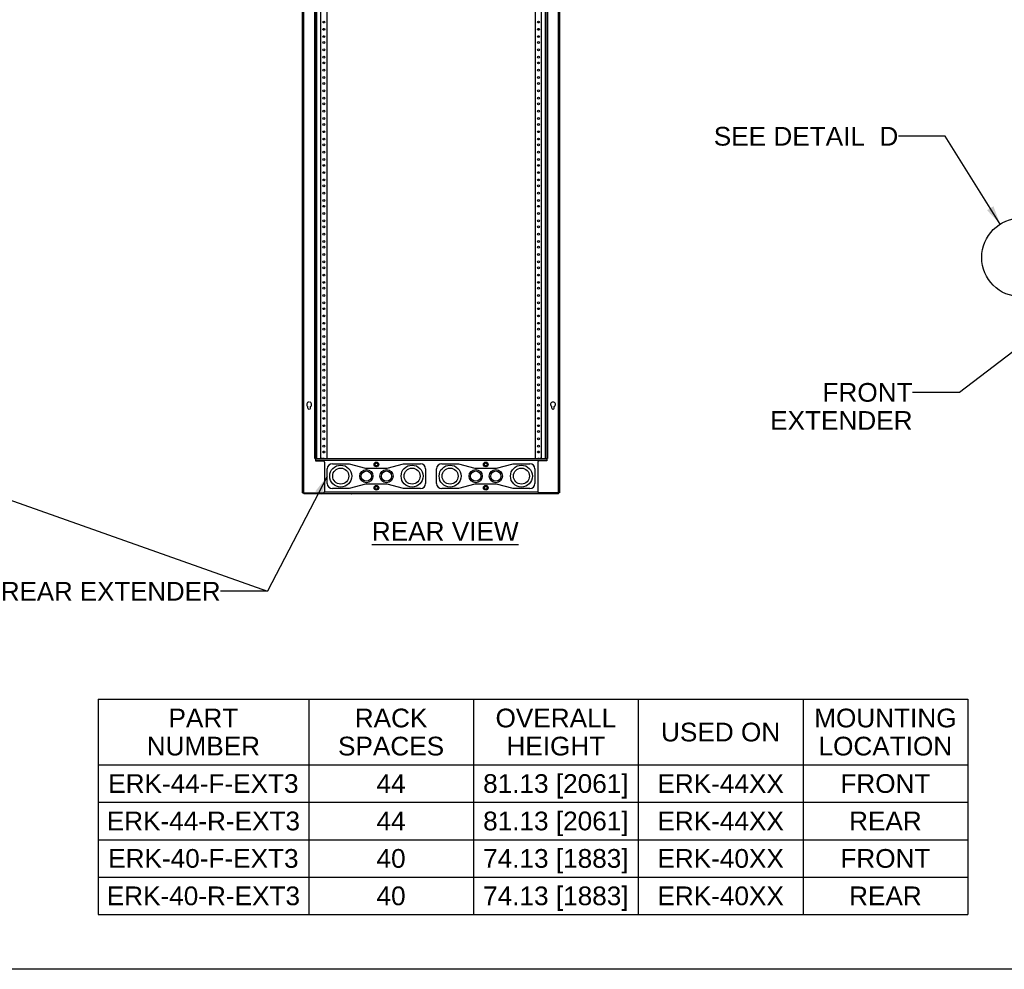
# Model space of a CAD drawing. Header units: inches. Extents: x 5 to 265, y 5 to 171.
# Tile 5 of 212: x 96 to 180, y 8 to 89. Entities that reach past the tile are written whole.
import ezdxf
from ezdxf.enums import TextEntityAlignment as Align

# ---------------------------------------------------------------- set-up
doc = ezdxf.new("R2010")
doc.units = ezdxf.units.IN
doc.header["$LTSCALE"] = 14.96
doc.header["$MEASUREMENT"] = 0
doc.layers.get('0').update_dxf_attribs({"linetype": 'CONTINUOUS'})
for name, color, linetype in [('03_ALL_AXES', 7, 'CONTINUOUS'), ('08_ALL_COSMETICS', 7, 'CONTINUOUS'), ('09_ALL_DETAIL_ITEMS', 7, 'CONTINUOUS')]:
    doc.layers.add(name, color=color, linetype=linetype)
doc.styles.get("Standard").update_dxf_attribs({"font": 'arial.ttf'})
doc.dimstyles.get("Standard").update_dxf_attribs({"dimtxt": 1.6, "dimasz": 1.6, "dimexe": 0.06, "dimexo": 0.0625, "dimgap": 0.09, "dimtad": 0, "dimtih": 1, "dimtoh": 1, "dimdec": 3, "dimzin": 4, "dimdsep": 46, "dimtxsty": 'Standard', "dimblk": '_FILLED', "dimblk1": '_FILLED', "dimblk2": '_FILLED', "dimcen": 0.09, "dimadec": 0, "dimazin": 0, "dimtp": 0.01, "dimtm": 0.01, "dimtfac": 1, "dimtdec": 3, "dimtofl": 0, "dimtmove": 0, "dimatfit": 3, "dimldrblk": '_FILLED', "dimfxl": 0, "dimtolj": 1, "dimtzin": 4, "dimarcsym": 0})

# ---------------------------------------------------------------- blocks, each defined once
blk = doc.blocks.new('_FILLED')
at = {"color": 0, "linetype": 'ByBlock'}
blk.add_solid([(0, 0), (-1, 0.2), (-1, -0.2)], dxfattribs=at)

msp = doc.modelspace()

# ---------------------------------------------------------------- linework, layer by layer
at = {"color": 7, "linetype": 'Continuous'}
for p, q in [((120.0977, 48.7139), (120.0977, 129.7139)), ((120.2067, 48.7139), (120.2067, 129.7139)), ((141.9627, 48.7139), (141.9627, 129.7139)), ((142.0717, 129.7139), (142.0717, 48.7139)), ((121.1507, 51.6539), (121.1507, 126.7739)), ((121.2597, 51.6539), (121.2597, 126.7739)), ((121.3217, 51.6539), (121.3217, 126.7739)), ((121.6507, 51.6539), (121.6507, 126.7739)), ((122.1757, 126.7739), (122.1757, 51.6539)), ((139.9937, 51.6539), (139.9937, 126.7739)), ((140.5187, 51.6539), (140.5187, 126.7739)), ((140.8477, 51.6539), (140.8477, 126.7739)), ((140.9097, 51.6539), (140.9097, 126.7739)), ((141.0187, 126.7739), (141.0187, 51.6539)), ((141.3927, 55.9639), (141.3927, 56.1021)), ((141.6127, 55.9639), (141.6127, 56.1021)), ((121.1507, 51.6539), (121.6469, 51.6539)), ((121.1997, 51.6539), (121.1997, 51.4639)), ((121.1997, 51.4639), (121.8507, 51.4639)), ((121.2037, 51.5139), (140.9657, 51.5139)), ((121.7975, 51.6539), (140.3719, 51.6539)), ((121.9757, 51.3389), (121.9757, 48.8389)), ((140.1937, 51.3389), (140.1937, 48.8389)), ((140.9697, 51.4639), (140.3187, 51.4639)), ((140.5225, 51.6539), (141.0187, 51.6539)), ((140.9697, 51.6539), (140.9697, 51.4639)), ((120.0977, 48.7139), (121.8507, 48.7139)), ((120.2847, 48.6539), (120.2847, 48.7139)), ((120.2847, 48.6539), (141.8847, 48.6539)), ((120.3307, 48.7139), (120.3307, 48.6539)), ((140.2058, 48.7939), (121.9637, 48.7939)), ((142.0717, 48.7139), (140.3187, 48.7139)), ((141.8387, 48.7139), (141.8387, 48.6539)), ((141.8847, 48.6539), (141.8847, 48.7139)), ((102.626, 31.0782), (176.946, 31.0782)), ((102.626, 31.0782), (102.626, 12.6782)), ((120.626, 31.0782), (120.626, 12.6782)), ((134.706, 31.0782), (134.706, 12.6782)), ((148.786, 31.0782), (148.786, 12.6782)), ((162.866, 31.0782), (162.866, 12.6782)), ((176.946, 31.0782), (176.946, 12.6782)), ((102.626, 25.4782), (176.946, 25.4782)), ((102.626, 22.2782), (176.946, 22.2782)), ((102.626, 19.0782), (176.946, 19.0782)), ((102.626, 15.8782), (176.946, 15.8782)), ((102.626, 12.6782), (176.946, 12.6782)), ((264, 8), (4.8, 8))]:
    msp.add_line(p, q, dxfattribs=at)
for centre, radius in [((181.4984, 68.8427), 3.3604), ((126.4127, 51.1539), 0.2), ((126.4127, 51.1539), 0.1929), ((135.7567, 51.1539), 0.2), ((135.7567, 51.1539), 0.1929), ((126.4127, 49.1539), 0.2), ((126.4127, 49.1539), 0.1929), ((135.7567, 49.1539), 0.2), ((135.7567, 49.1539), 0.1929)]:
    msp.add_circle(centre, radius, dxfattribs=at)
for centre, radius, start, end in [((141.5027, 56.2769), 0.2065, 95.557941, 237.812771), ((141.5027, 56.2769), 0.2065, 302.187229, 84.442059), ((141.5027, 55.9639), 0.11, 180, 259.524318), ((141.5027, 55.9639), 0.11, 280.475682, 360), ((121.8507, 51.3389), 0.125, 0, 90), ((140.3187, 51.3389), 0.125, 90, 180), ((121.8507, 48.8389), 0.125, 270, 360), ((140.3187, 48.8389), 0.125, 180, 270), ((120.2737, 48.7829), 0.129, 212.947148, 264.725797), ((120.2847, 48.7939), 0.14, 215.614369, 270), ((141.8847, 48.7939), 0.14, 270, 324.385631), ((141.8957, 48.7829), 0.129, 275.274203, 327.052852)]:
    msp.add_arc(centre, radius, start, end, dxfattribs=at)
for points in [[(121.7975, 51.6539), (121.7859, 51.6539), (121.7608, 51.6518), (121.7222, 51.6499), (121.6836, 51.6518), (121.6585, 51.6539), (121.6469, 51.6539)], [(140.5225, 51.6539), (140.5109, 51.6539), (140.4858, 51.6518), (140.4472, 51.6499), (140.4086, 51.6518), (140.3835, 51.6539), (140.3719, 51.6539)]]:
    msp.add_open_spline(points, degree=3, knots=[0, 0, 0, 0, 0.2316286, 0.5, 0.7683714, 1, 1, 1, 1], dxfattribs=at)
at = {"layer": '03_ALL_AXES', "color": 7, "linetype": 'Continuous'}
for p, q in [((121.6715, 51.6539), (121.7729, 51.6539)), ((126.2582, 51.2431), (126.4127, 51.3323)), ((126.4127, 51.3323), (126.5672, 51.2431)), ((135.6022, 51.2431), (135.7567, 51.3323)), ((135.7567, 51.3323), (135.9112, 51.2431)), ((140.3965, 51.6539), (140.4979, 51.6539)), ((122.2097, 49.5294), (122.2097, 50.7784)), ((122.6477, 51.2164), (124.0847, 51.2164)), ((124.0847, 51.2164), (125.4817, 50.842)), ((125.4817, 50.842), (127.3437, 50.842)), ((126.2582, 51.0647), (126.2582, 51.2431)), ((126.4127, 50.9755), (126.2582, 51.0647)), ((126.5672, 51.0647), (126.4127, 50.9755)), ((126.5672, 51.2431), (126.5672, 51.0647)), ((127.3437, 50.842), (128.7407, 51.2164)), ((128.7407, 51.2164), (130.1777, 51.2164)), ((130.6157, 50.7784), (130.6157, 49.5294)), ((131.5537, 49.5294), (131.5537, 50.7784)), ((131.9917, 51.2164), (133.4287, 51.2164)), ((133.4287, 51.2164), (134.8257, 50.842)), ((134.8257, 50.842), (136.6877, 50.842)), ((135.6022, 51.0647), (135.6022, 51.2431)), ((135.7567, 50.9755), (135.6022, 51.0647)), ((135.9112, 51.0647), (135.7567, 50.9755)), ((135.9112, 51.2431), (135.9112, 51.0647)), ((136.6877, 50.842), (138.0847, 51.2164)), ((138.0847, 51.2164), (139.5217, 51.2164)), ((139.9597, 50.7784), (139.9597, 49.5294)), ((124.0847, 49.0914), (122.6477, 49.0914)), ((125.4817, 49.4657), (124.0847, 49.0914)), ((127.3437, 49.4657), (125.4817, 49.4657)), ((126.2582, 49.2431), (126.4127, 49.3323)), ((126.2582, 49.0647), (126.2582, 49.2431)), ((126.4127, 48.9755), (126.2582, 49.0647)), ((126.4127, 49.3323), (126.5672, 49.2431)), ((126.5672, 49.0647), (126.4127, 48.9755)), ((126.5672, 49.2431), (126.5672, 49.0647)), ((128.7407, 49.0914), (127.3437, 49.4657)), ((130.1777, 49.0914), (128.7407, 49.0914)), ((133.4287, 49.0914), (131.9917, 49.0914)), ((134.8257, 49.4657), (133.4287, 49.0914)), ((136.6877, 49.4657), (134.8257, 49.4657)), ((135.6022, 49.2431), (135.7567, 49.3323)), ((135.6022, 49.0647), (135.6022, 49.2431)), ((135.7567, 48.9755), (135.6022, 49.0647)), ((135.7567, 49.3323), (135.9112, 49.2431)), ((135.9112, 49.0647), (135.7567, 48.9755)), ((135.9112, 49.2431), (135.9112, 49.0647)), ((138.0847, 49.0914), (136.6877, 49.4657)), ((139.5217, 49.0914), (138.0847, 49.0914)), ((124.2652, 48.6389), (124.0242, 48.6389)), ((126.0357, 48.6389), (125.7137, 48.6389)), ((138.1452, 48.6389), (137.9042, 48.6389))]:
    msp.add_line(p, q, dxfattribs=at)
for centre, radius in [((121.9107, 88.9639), 0.081), ((121.9107, 88.3389), 0.081), ((140.2587, 88.9639), 0.081), ((140.2587, 88.3389), 0.081), ((121.9107, 87.7139), 0.081), ((140.2587, 87.7139), 0.081), ((121.9107, 87.2139), 0.081), ((121.9107, 86.5889), 0.081), ((140.2587, 87.2139), 0.081), ((140.2587, 86.5889), 0.081), ((121.9107, 85.9639), 0.081), ((140.2587, 85.9639), 0.081), ((121.9107, 85.4639), 0.081), ((140.2587, 85.4639), 0.081), ((121.9107, 84.8389), 0.081), ((121.9107, 84.2139), 0.081), ((140.2587, 84.8389), 0.081), ((140.2587, 84.2139), 0.081), ((121.9107, 83.7139), 0.081), ((140.2587, 83.7139), 0.081), ((121.9107, 83.0889), 0.081), ((121.9107, 82.4639), 0.081), ((140.2587, 83.0889), 0.081), ((140.2587, 82.4639), 0.081), ((121.9107, 81.9639), 0.081), ((140.2587, 81.9639), 0.081), ((121.9107, 81.3389), 0.081), ((121.9107, 80.7139), 0.081), ((140.2587, 81.3389), 0.081), ((140.2587, 80.7139), 0.081), ((121.9107, 80.2139), 0.081), ((140.2587, 80.2139), 0.081), ((121.9107, 79.5889), 0.081), ((140.2587, 79.5889), 0.081), ((121.9107, 78.9639), 0.081), ((121.9107, 78.4639), 0.081), ((140.2587, 78.9639), 0.081), ((140.2587, 78.4639), 0.081), ((121.9107, 77.8389), 0.081), ((140.2587, 77.8389), 0.081), ((121.9107, 77.2139), 0.081), ((121.9107, 76.7139), 0.081), ((140.2587, 77.2139), 0.081), ((140.2587, 76.7139), 0.081), ((121.9107, 76.0889), 0.081), ((140.2587, 76.0889), 0.081), ((121.9107, 75.4639), 0.081), ((121.9107, 74.9639), 0.081), ((140.2587, 75.4639), 0.081), ((140.2587, 74.9639), 0.081), ((121.9107, 74.3389), 0.081), ((140.2587, 74.3389), 0.081), ((121.9107, 73.7139), 0.081), ((121.9107, 73.2139), 0.081), ((140.2587, 73.7139), 0.081), ((140.2587, 73.2139), 0.081), ((121.9107, 72.5889), 0.081), ((140.2587, 72.5889), 0.081), ((121.9107, 71.9639), 0.081), ((121.9107, 71.4639), 0.081), ((140.2587, 71.9639), 0.081), ((140.2587, 71.4639), 0.081), ((121.9107, 70.8389), 0.081), ((140.2587, 70.8389), 0.081), ((121.9107, 70.2139), 0.081), ((140.2587, 70.2139), 0.081), ((121.9107, 69.7139), 0.081), ((121.9107, 69.0889), 0.081), ((140.2587, 69.7139), 0.081), ((140.2587, 69.0889), 0.081), ((121.9107, 68.4639), 0.081), ((140.2587, 68.4639), 0.081), ((121.9107, 67.9639), 0.081), ((121.9107, 67.3389), 0.081), ((140.2587, 67.9639), 0.081), ((140.2587, 67.3389), 0.081), ((121.9107, 66.7139), 0.081), ((140.2587, 66.7139), 0.081), ((121.9107, 66.2139), 0.081), ((121.9107, 65.5889), 0.081), ((140.2587, 66.2139), 0.081), ((140.2587, 65.5889), 0.081), ((121.9107, 64.9639), 0.081), ((140.2587, 64.9639), 0.081), ((121.9107, 64.4639), 0.081), ((140.2587, 64.4639), 0.081), ((121.9107, 63.8389), 0.081), ((121.9107, 63.2139), 0.081), ((140.2587, 63.8389), 0.081), ((140.2587, 63.2139), 0.081), ((121.9107, 62.7139), 0.081), ((140.2587, 62.7139), 0.081), ((121.9107, 62.0889), 0.081), ((121.9107, 61.4639), 0.081), ((140.2587, 62.0889), 0.081), ((140.2587, 61.4639), 0.081), ((121.9107, 60.9639), 0.081), ((140.2587, 60.9639), 0.081), ((121.9107, 60.3389), 0.081), ((121.9107, 59.7139), 0.081), ((140.2587, 60.3389), 0.081), ((140.2587, 59.7139), 0.081), ((121.9107, 59.2139), 0.081), ((140.2587, 59.2139), 0.081), ((121.9107, 58.5889), 0.081), ((140.2587, 58.5889), 0.081), ((121.9107, 57.9639), 0.081), ((121.9107, 57.4639), 0.081), ((140.2587, 57.9639), 0.081), ((140.2587, 57.4639), 0.081), ((121.9107, 56.8389), 0.081), ((140.2587, 56.8389), 0.081), ((121.9107, 56.2139), 0.081), ((121.9107, 55.7139), 0.081), ((140.2587, 56.2139), 0.081), ((140.2587, 55.7139), 0.081), ((121.9107, 55.0889), 0.081), ((140.2587, 55.0889), 0.081), ((121.9107, 54.4639), 0.081), ((121.9107, 53.9639), 0.081), ((140.2587, 54.4639), 0.081), ((140.2587, 53.9639), 0.081), ((121.9107, 53.3389), 0.081), ((140.2587, 53.3389), 0.081), ((121.9107, 52.7139), 0.081), ((121.9107, 52.2139), 0.081), ((140.2587, 52.7139), 0.081), ((140.2587, 52.2139), 0.081), ((123.3647, 50.1539), 0.9375), ((123.3647, 50.1539), 0.6875), ((125.5527, 50.1539), 0.5625), ((125.5527, 50.1539), 0.4375), ((126.4127, 51.1539), 0.154), ((126.4127, 51.1539), 0.1245), ((127.2727, 50.1539), 0.5625), ((127.2727, 50.1539), 0.4375), ((129.4607, 50.1539), 0.9375), ((129.4607, 50.1539), 0.6875), ((132.7087, 50.1539), 0.9375), ((132.7087, 50.1539), 0.6875), ((134.8967, 50.1539), 0.5625), ((134.8967, 50.1539), 0.4375), ((135.7567, 51.1539), 0.154), ((135.7567, 51.1539), 0.1245), ((136.6167, 50.1539), 0.5625), ((136.6167, 50.1539), 0.4375), ((138.8047, 50.1539), 0.9375), ((138.8047, 50.1539), 0.6875), ((126.4127, 49.1539), 0.154), ((126.4127, 49.1539), 0.1245), ((135.7567, 49.1539), 0.154), ((135.7567, 49.1539), 0.1245)]:
    msp.add_circle(centre, radius, dxfattribs=at)
for centre, radius, start, end in [((121.9107, 51.5889), 0.081, 54.920484, 125.079516), ((140.2587, 51.5889), 0.081, 54.920484, 125.079516), ((122.6477, 50.7784), 0.438, 90, 180), ((130.1777, 50.7784), 0.438, 0, 90), ((131.9917, 50.7784), 0.438, 90, 180), ((139.5217, 50.7784), 0.438, 0, 90), ((122.6477, 49.5294), 0.438, 180, 270), ((130.1777, 49.5294), 0.438, 270, 360), ((131.9917, 49.5294), 0.438, 180, 270), ((139.5217, 49.5294), 0.438, 270, 360), ((124.0242, 48.6464), 0.0075, 90, 270), ((124.2652, 48.6464), 0.0075, 270, 90), ((125.7137, 48.6464), 0.0075, 90, 270), ((126.0357, 48.6464), 0.0075, 270, 90), ((137.9042, 48.6464), 0.0075, 90, 270), ((138.1452, 48.6464), 0.0075, 270, 90)]:
    msp.add_arc(centre, radius, start, end, dxfattribs=at)
at = {"layer": '08_ALL_COSMETICS', "color": 7, "linetype": 'Continuous'}
for p, q in [((120.5567, 55.9639), (120.5567, 56.1021)), ((120.7767, 55.9639), (120.7767, 56.1021))]:
    msp.add_line(p, q, dxfattribs=at)
for centre, radius, start, end in [((120.6667, 56.2769), 0.2065, 95.557941, 237.812771), ((120.6667, 56.2769), 0.2065, 302.187229, 84.442059), ((120.6667, 55.9639), 0.11, 180, 259.524318), ((120.6667, 55.9639), 0.11, 280.475682, 360)]:
    msp.add_arc(centre, radius, start, end, dxfattribs=at)

# ---------------------------------------------------------------- texts
at = {"layer": '09_ALL_DETAIL_ITEMS', "color": 7, "linetype": 'Continuous'}
for s, p in [('SEE DETAIL  ', (169.4006, 78.399)), ('D', (171.0125, 78.399)), ('FRONT', (172.2272, 56.51)), ('EXTENDER', (172.2272, 54.11)), ('REAR EXTENDER', (113.0953, 39.5095))]:
    msp.add_text(s, height=1.6, dxfattribs=at).set_placement(p, align=Align.RIGHT)
msp.add_text('%%uREAR VIEW', height=1.6, dxfattribs=at).set_placement((126.0217, 44.6267))
for s, p in [('RACK', (127.666, 28.6782)), ('OVERALL', (141.746, 28.6782)), ('MOUNTING', (169.906, 28.6782)), ('PART', (111.626, 28.6782)), ('USED ON', (155.826, 27.4782)), ('NUMBER', (111.626, 26.2782)), ('SPACES', (127.666, 26.2782)), ('HEIGHT', (141.746, 26.2782)), ('LOCATION', (169.906, 26.2782)), ('ERK-44-F-EXT3', (111.626, 23.0782)), ('44', (127.666, 23.0782)), ('81.13 [2061]', (141.746, 23.0782)), ('ERK-44XX', (155.826, 23.0782)), ('FRONT', (169.906, 23.0782)), ('ERK-44-R-EXT3', (111.626, 19.8782)), ('44', (127.666, 19.8782)), ('81.13 [2061]', (141.746, 19.8782)), ('ERK-44XX', (155.826, 19.8782)), ('REAR', (169.906, 19.8782)), ('ERK-40-F-EXT3', (111.626, 16.6782)), ('40', (127.666, 16.6782)), ('74.13 [1883]', (141.746, 16.6782)), ('ERK-40XX', (155.826, 16.6782)), ('FRONT', (169.906, 16.6782)), ('74.13 [1883]', (141.746, 13.4782)), ('ERK-40-R-EXT3', (111.626, 13.4782)), ('40', (127.666, 13.4782)), ('ERK-40XX', (155.826, 13.4782)), ('REAR', (169.906, 13.4782))]:
    msp.add_text(s, height=1.6, dxfattribs=at).set_placement(p, align=Align.CENTER)

# ---------------------------------------------------------------- leaders
for points in [[(179.7148, 71.6907), (175.0125, 79.199), (171.0125, 79.199)], [(185.5684, 64.408), (176.2272, 57.31), (172.2272, 57.31)], [(122.2097, 50.1229), (117.0953, 40.3095), (113.0953, 40.3095)], [(93.6118, 48.6539), (117.0953, 40.3095), (113.0953, 40.3095)]]:
    msp.add_leader(points, dimstyle='Standard', override={"dimtad": 0}, dxfattribs=at)

doc.saveas('drawing.dxf')
